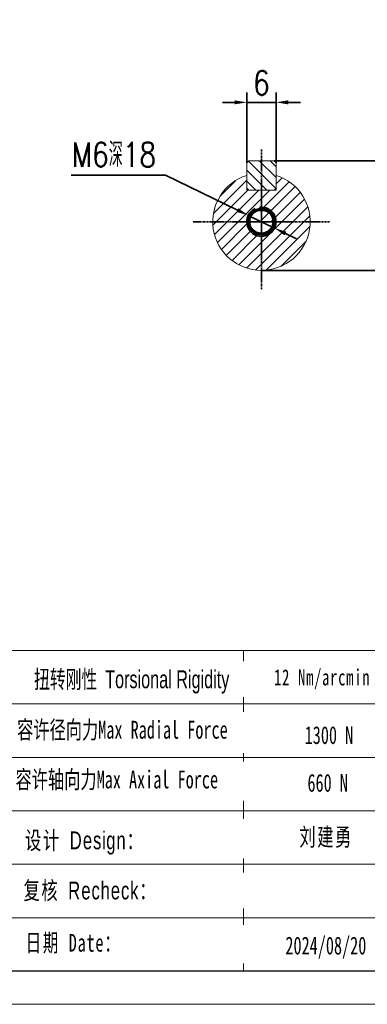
# Model space of a CAD drawing. Header units: millimetres. Extents: x 6818 to 7394, y -836 to -429.
# Tile 5 of 7: x 7129 to 7200, y -836 to -634. Entities that reach past the tile are written whole.
import ezdxf

# ---------------------------------------------------------------- set-up
doc = ezdxf.new("R2010")
doc.units = ezdxf.units.MM
doc.header["$PDSIZE"] = -5
doc.linetypes.add('CENTER', pattern=[0.6, 0.375, -0.075, 0.075, -0.075])
doc.layers.get('0').update_dxf_attribs({"lineweight": 18})
doc.layers.get('Defpoints').update_dxf_attribs({"lineweight": 18})
for name, color, linetype, lineweight in [('1轮廓实线层', 7, 'Continuous', 70), ('2细线层', 4, 'Continuous', 35), ('3中心线层', 1, 'CENTER', 35), ('5剖面线层', 2, 'Continuous', 35), ('7标注层', 4, 'Continuous', 35), ('SLD-0', 7, 'Continuous', 18), ('图框_外框线', 7, 'Continuous', 18)]:
    doc.layers.add(name, color=color, linetype=linetype, lineweight=lineweight)
doc.styles.add('TH_GBDIM', font='romans.shx', dxfattribs={"width": 0.8, "bigfont": 'gbcbig.shx'})
doc.styles.add('标准', font='txt', dxfattribs={"width": 0.667})
doc.dimstyles.new('TH_GBDIM', dxfattribs={"dimtxt": 5, "dimasz": 2.5, "dimexe": 2, "dimexo": 0, "dimgap": 1.5, "dimtad": 1, "dimdec": 1, "dimdsep": 46, "dimtxsty": 'TH_GBDIM', "dimcen": 2.5, "dimclrd": 130, "dimclre": 130, "dimclrt": 3, "dimadec": 0, "dimazin": 2, "dimtfac": 0.714286, "dimtdec": 1, "dimtmove": 0, "dimatfit": 3, "dimfxl": 1, "dimtzin": 0, "dimlwd": -1, "dimlwe": -1, "dimarcsym": 0})

# ---------------------------------------------------------------- blocks, each defined once
blk = doc.blocks.new('*D218')
at = {"layer": '7标注层', "color": 130}
for p, q in [((7175.23, -663.35), (7175.23, -648.91)), ((7181.23, -663.35), (7181.23, -648.91)), ((7172.73, -650.91), (7170.23, -650.91)), ((7175.23, -650.91), (7181.23, -650.91)), ((7183.73, -650.91), (7186.23, -650.91))]:
    blk.add_line(p, q, dxfattribs=at)
for points in [[(7172.73, -651.32), (7172.73, -650.49), (7175.23, -650.91)], [(7183.73, -650.49), (7183.73, -651.32), (7181.23, -650.91)]]:
    blk.add_solid(points, dxfattribs=at)
at = {"layer": 'Defpoints', "color": 0}
for p in [(7181.23, -650.91), (7175.23, -663.35), (7181.23, -663.35)]:
    blk.add_point(p, dxfattribs=at)
at = {"layer": '7标注层', "color": 3, "insert": (7178.23, -646.91), "char_height": 5, "attachment_point": 5, "style": 'TH_GBDIM'}
blk.add_mtext('6', dxfattribs=at)
blk = doc.blocks.new('*D219')
at = {"layer": '7标注层', "color": 130}
for p, q in [((7180.83, -662.95), (7212.12, -662.95)), ((7210.12, -665.45), (7210.12, -682.95)), ((7178.23, -685.45), (7212.12, -685.45))]:
    blk.add_line(p, q, dxfattribs=at)
for points in [[(7210.54, -665.45), (7209.71, -665.45), (7210.12, -662.95)], [(7209.71, -682.95), (7210.54, -682.95), (7210.12, -685.45)]]:
    blk.add_solid(points, dxfattribs=at)
at = {"layer": 'Defpoints', "color": 0}
for p in [(7180.83, -662.95), (7178.23, -685.45), (7210.12, -685.45)]:
    blk.add_point(p, dxfattribs=at)
at = {"layer": '7标注层', "color": 3, "insert": (7206.12, -674.92), "char_height": 5, "attachment_point": 5, "rotation": 90, "style": 'TH_GBDIM'}
blk.add_mtext('22.5', dxfattribs=at)
blk = doc.blocks.new('*D220')
at = {"layer": '7标注层', "color": 130}
for p, q in [((7139.18, -665.84), (7158.55, -665.84)), ((7158.55, -665.84), (7173.29, -673.04)), ((7180.93, -676.76), (7175.54, -674.13)), ((7183.17, -677.86), (7185.42, -678.96))]:
    blk.add_line(p, q, dxfattribs=at)
blk.add_arc((7178.23, -675.45), 3, 115.0406, 172.5, dxfattribs=at)
for points in [[(7173.11, -673.41), (7173.47, -672.66), (7175.54, -674.13)], [(7183.36, -677.49), (7182.99, -678.24), (7180.93, -676.76)]]:
    blk.add_solid(points, dxfattribs=at)
at = {"layer": 'Defpoints', "color": 0}
for p in [(7175.54, -674.13), (7180.93, -676.76)]:
    blk.add_point(p, dxfattribs=at)
at = {"layer": '7标注层', "color": 3, "insert": (7147.97, -661.65), "char_height": 5, "attachment_point": 5, "style": 'TH_GBDIM'}
blk.add_mtext('{M6深18}{}{}', dxfattribs=at)

msp = doc.modelspace()

# ---------------------------------------------------------------- hatches: boundary and pattern name
at = {"layer": '5剖面线层'}
h = msp.add_hatch(dxfattribs=at)
h.set_pattern_fill('ANSI31', color=256, scale=0.5, angle=90)
h.set_pattern_definition([(135, (6850.9538, -838.9983), (-1.122532, -1.122532), [])])
h.paths.add_polyline_path([(7178.23189, -668.94892), (7180.83189, -668.94892), (7181.23189, -668.54892), (7181.23189, -665.865915), (7181.23189, -663.34892), (7180.83189, -662.94892), (7178.23189, -662.94892)])
h.paths.add_polyline_path([(7178.23189, -662.94892), (7175.63189, -662.94892), (7175.23189, -663.34892), (7175.23189, -668.54892), (7175.63189, -668.94892), (7178.23189, -668.94892)])
h = msp.add_hatch(dxfattribs=at)
h.set_pattern_fill('ANSI31', color=256, scale=0.5)
h.set_pattern_definition([(45, (6834.1227, -846.382), (-1.122532, 1.122532), [])])
h.paths.add_polyline_path([(7181.23189, -665.909528), (7181.23189, -668.94892), (7178.23189, -668.94892), (7178.23189, -672.44892, -0.4142135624), (7181.23189, -675.44892), (7184.23189, -675.44892), (7188.23189, -675.44892, 0.3275382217)])
h.paths.add_polyline_path([(7188.23189, -675.44892), (7184.23189, -675.44892), (7181.23189, -675.44892, -0.4142135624), (7178.23189, -678.44892), (7178.23189, -681.44892), (7178.23189, -685.44892, 0.4142135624)])
h.paths.add_polyline_path([(7178.23189, -678.44892, -0.4142135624), (7175.23189, -675.44892), (7172.23189, -675.44892), (7168.23189, -675.44892, 0.4142135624), (7178.23189, -685.44892)])
h.paths.add_polyline_path([(7178.23189, -668.94892), (7175.23189, -668.94892), (7175.23189, -665.909528, 0.3275382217), (7168.23189, -675.44892), (7172.23189, -675.44892), (7175.68189, -675.44892, -0.4142135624), (7178.23189, -672.89892), (7178.23189, -669.44892)])
h.paths.add_polyline_path([(7178.23189, -672.44892), (7178.23189, -672.89892, -0.4142135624), (7180.78189, -675.44892), (7181.23189, -675.44892, 0.4142135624)], flags=17)
h.paths.add_polyline_path([(7181.23189, -675.44892), (7180.78189, -675.44892, -0.4142135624), (7178.23189, -677.99892), (7178.23189, -678.44892, 0.4142135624)])
h.paths.add_polyline_path([(7178.23189, -672.89892), (7178.23189, -675.44892), (7180.78189, -675.44892, 0.4142135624)], flags=16)

# ---------------------------------------------------------------- linework, layer by layer
at = {"color": 7, "linetype": 'Continuous', "lineweight": 15}
for p, q in [((7175.63189, -662.94892), (7175.23189, -663.34892)), ((7175.23189, -668.54892), (7175.23189, -663.34892)), ((7175.63189, -662.94892), (7180.83189, -662.94892)), ((7181.23189, -663.34892), (7180.83189, -662.94892)), ((7181.23189, -663.34892), (7181.23189, -668.54892)), ((7175.23189, -665.865915), (7175.23189, -668.94892)), ((7181.23189, -668.94892), (7181.23189, -665.865915)), ((7175.23189, -668.54892), (7175.63189, -668.94892)), ((7181.23189, -668.94892), (7175.23189, -668.94892)), ((7175.63189, -668.94892), (7180.83189, -668.94892)), ((7180.83189, -668.94892), (7181.23189, -668.54892))]:
    msp.add_line(p, q, dxfattribs=at)
msp.add_arc((7178.23189, -675.44892), 10, 107.45760312, 72.54239688)
at = {"layer": '1轮廓实线层'}
msp.add_circle((7178.23189, -675.44892), 2.55, dxfattribs=at)
at = {"layer": '2细线层'}
msp.add_arc((7178.23189, -675.44892), 3, 172.5, 97.5, dxfattribs=at)
at = {"layer": '3中心线层'}
for p, q in [((7178.23189, -660.589439), (7178.23189, -689.44892)), ((7178.23189, -669.44892), (7178.23189, -681.44892)), ((7164.23189, -675.44892), (7192.23189, -675.44892)), ((7184.23189, -675.44892), (7172.23189, -675.44892))]:
    msp.add_line(p, q, dxfattribs=at)
at = {"layer": '图框_外框线'}
for p, q in [((6868.644354, -763.545728), (7387.1862, -763.545728)), ((7174.575014, -763.545728), (7174.575014, -829.410087)), ((6918.33722, -774.535222), (7209.76839, -774.535222)), ((6868.644354, -785.524716), (7387.1862, -785.524716)), ((6918.33722, -796.51421), (7387.1862, -796.51421)), ((6918.33722, -807.503704), (7387.1862, -807.503704)), ((6918.33722, -818.493198), (7387.1862, -818.493198))]:
    msp.add_line(p, q, dxfattribs=at)
at = {"layer": '图框_外框线', "color": 3}
msp.add_lwpolyline([(6817.736046, -836.270932), (7394.047045, -836.270932), (7394.047045, -428.736726), (6817.736046, -428.736726)], close=True, dxfattribs=at)
at = {"layer": '图框_外框线', "color": 3, "lineweight": 25}
msp.add_lwpolyline([(6852.040272, -829.410087), (7387.1862, -829.410087), (7387.1862, -435.597571), (6852.040272, -435.597571)], close=True, dxfattribs=at)

# ---------------------------------------------------------------- texts
at = {"layer": 'SLD-0', "color": 1, "insert": (7190.702263, -767.423471), "char_height": 3.29684818, "width": 42.16235069, "attachment_point": 2, "style": '标准'}
msp.add_mtext('{\\T1.1;12 Nm/arcmin}', dxfattribs=at)

# ---------------------------------------------------------------- dimensions: what is measured, and where the dimension line sits
at = {"layer": '7标注层'}
dim = msp.add_linear_dim(base=(7181.23189, -650.907982), p1=(7175.23189, -663.34892), p2=(7181.23189, -663.34892), dimstyle='TH_GBDIM', override={"dimexo": 0, "dimgap": 1.5, "dimtad": 1, "dimjust": 0, "dimdec": 5, "dimlfac": 1, "dimse1": 0, "dimse2": 0, "dimsd1": 0, "dimsd2": 0}, dxfattribs=at)
dim.commit()
dim.dimension.update_dxf_attribs({"geometry": '*D218', "text_midpoint": (7178.23189, -646.907982)})
dim = msp.add_diameter_dim_2p(p1=(7180.927883, -676.76483), p2=(7175.535897, -674.13301), text='{M6深18}{}{}', dimstyle='TH_GBDIM', override={"dimtoh": 1}, dxfattribs=at)
dim.commit()
dim.dimension.update_dxf_attribs({"geometry": '*D220', "text_midpoint": (7147.971405, -665.840433), "dimtype": 163})
dim = msp.add_linear_dim(base=(7210.124153, -685.44892), p1=(7180.83189, -662.94892), p2=(7178.23189, -685.44892), angle=90, dimstyle='TH_GBDIM', override={"dimdec": 5}, dxfattribs=at)
dim.commit()
dim.dimension.update_dxf_attribs({"geometry": '*D219', "text_midpoint": (7210.124153, -674.916847), "dimtype": 160})

# ---------------------------------------------------------------- next in the draw order: texts
at = {"layer": 'SLD-0', "color": 1, "char_height": 3.66316464, "width": 88.66247337, "attachment_point": 2, "style": '标准', "bg_fill": 2}
for s, insert in [('{\\f宋体|b0|i0|c134|p2;\\W0.65;扭转刚性 \\fArial|b0|i0|c0|p34;Torsional Rigidity}', (7151.594021, -767.64283)), ('{\\f宋体|b0|i0|c134|p2;容许径向力Max Radial Force}', (7149.682431, -778.012587)), ('{\\f宋体|b0|i0|c134|p2;容许轴向力Max Axial Force}', (7148.524615, -788.230725)), ('{\\fSimSun|b0|i0|c134|p2;\\T1.1;设计 \\fArial|b0|i0|c0|p34;Design\\fSimSun|b0|i0|c134|p2;：}', (7141.954716, -800.748068)), ('{\\fSimSun|b0|i0|c134|p2;\\T1.1;复核 \\fArial|b0|i0|c0|p34;Recheck\\fSimSun|b0|i0|c134|p2;：}', (7143.096892, -811.04655)), ('{\\T1.1;日期 Date：}', (7139.648824, -821.789758))]:
    msp.add_mtext(s, dxfattribs=dict(at, insert=insert))

# ---------------------------------------------------------------- next in the draw order: texts
at = {"layer": 'SLD-0', "color": 1, "width": 88.66247337, "attachment_point": 2, "style": '标准', "bg_fill": 2}
for s, insert, char_height in [('{\\fSimSun|b1|i0|c134|p2;1300 N}', (7192.094582, -779.113862), 3.66316464), ('{\\fSimSun|b1|i0|c134|p2;660 N}', (7191.836216, -788.924296), 3.66316464), ('{\\fSimSun|b0|i0|c134|p2;\\T1.1;刘建勇 }', (7191.529095, -800.043917), 3.66316464), ('2024/08/20', (7191.462956, -822.36338), 3.6631646)]:
    msp.add_mtext(s, dxfattribs=dict(at, insert=insert, char_height=char_height))

doc.saveas('drawing.dxf')
